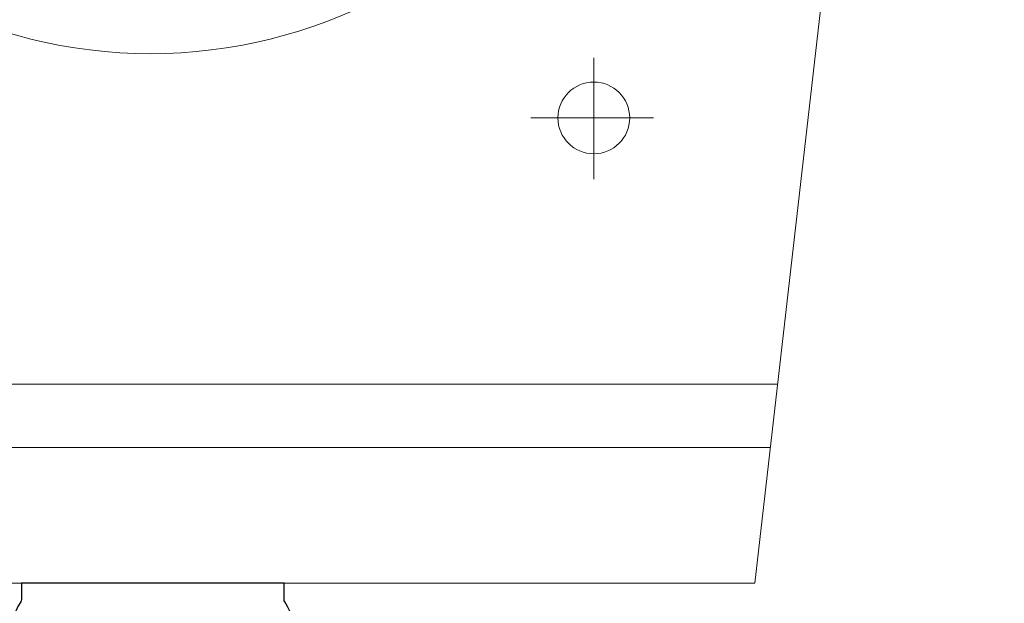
# Model space of a CAD drawing. Header units: millimetres. Extents: x 42924 to 92944, y -369470 to -179866.
# Tile 153 of 256: x 60412 to 60436, y -180921 to -180907. Entities that reach past the tile are written whole.
import ezdxf

# ---------------------------------------------------------------- set-up
doc = ezdxf.new("R2010")
doc.units = ezdxf.units.MM
doc.layers.get('0').update_dxf_attribs({"color": 8})
doc.layers.add('!! 2_wypos-sanitarne', color=8, linetype='Continuous')
doc.layers.add('!!_@ wypos sanit nd', color=8, linetype='Continuous', plot=False)
doc.layers.add('E_SAP_ZASIĘG', color=150, linetype='Continuous', plot=False)

# ---------------------------------------------------------------- blocks, each defined once
blk = doc.blocks.new('A$C5ec76950')
at = {"lineweight": 0}
for p, q in [((-142.1, 0), (-171.53, -257.05)), ((-142.1, 0), (142.1, 0)), ((-145.77, -32), (145.77, -32)), ((-147.48, -47), (147.48, -47)), ((-104.1, -109.84), (-104.1, -95.39)), ((-104.1, -109.84), (-118.2, -109.84)), ((-104.1, -109.84), (-89.27, -109.84)), ((-104.1, -109.84), (-104.1, -124.06))]:
    blk.add_line(p, q, dxfattribs=at)
blk.add_ellipse((-104.1, -109.84), major_axis=(5.99, 5.99), ratio=1, start_param=5.497787, end_param=11.780972, dxfattribs=at)
blk.add_ellipse((0.54, -295), major_axis=(0, -170), ratio=0.823529, dxfattribs=at)
blk = doc.blocks.new('A$Cff2eaf8b')
blk.add_lwpolyline([(-0.04, -0.0685), (-0.03255, -0.0685, 0.236962), (-0.03118, -0.07775, -0.154353), (-0.031, -0.07832), (-0.031, -0.08218), (0.031, -0.08218), (0.031, -0.07832, -0.154353), (0.03118, -0.07775, 0.236962), (0.03255, -0.0685), (0.04, -0.0685)], format="xyb")

msp = doc.modelspace()

# ---------------------------------------------------------------- linework, layer by layer
at = {"layer": 'E_SAP_ZASIĘG'}
for centre in [(60076.8218, -181088.08994), (60928.90732, -181088.08994)]:
    msp.add_circle(centre, 600, dxfattribs=at)

# ---------------------------------------------------------------- block references
at = {"layer": '!! 2_wypos-sanitarne', "xscale": 0.1, "yscale": 0.1, "zscale": 0.1, "rotation": 180}
msp.add_blockref('A$C5ec76950', (60415.60353, -180920.53935), dxfattribs=at)
at = {"layer": '!!_@ wypos sanit nd', "xscale": 100, "yscale": 100, "zscale": 100, "rotation": 180}
msp.add_blockref('A$Cff2eaf8b', (60415.60353, -180928.75735), dxfattribs=at)

doc.saveas('drawing.dxf')
